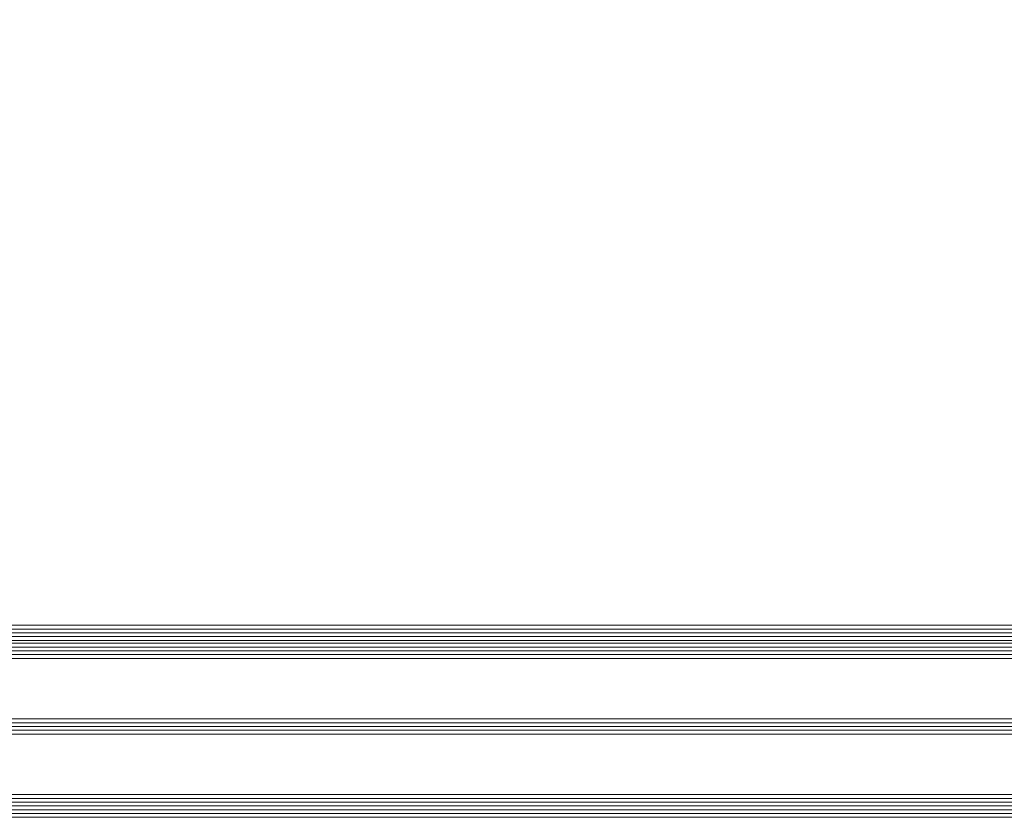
# Model space of a CAD drawing. Extents: x 1911006 to 2186114, y 709265 to 747216.
# Tile 159 of 256: x 1922931 to 1923191, y 735153 to 735364. Entities that reach past the tile are written whole.
import ezdxf

# ---------------------------------------------------------------- set-up
doc = ezdxf.new("R2010")
doc.units = 0
doc.header["$LTSCALE"] = 500
doc.header["$MEASUREMENT"] = 0
doc.linetypes.add('ACAD_ISO02W100', pattern=[15, 12, -3])
for name, color, linetype, lineweight in [('!_A_03_ČIARKOVANÁ', 41, 'ACAD_ISO02W100', 13), ('_MB_kreskowanie_szklo_0.09', 157, 'CONTINUOUS', 9), ('_MB_szklo_0.15', 142, 'CONTINUOUS', 15)]:
    doc.layers.add(name, color=color, linetype=linetype, lineweight=lineweight)

msp = doc.modelspace()

# ---------------------------------------------------------------- linework, layer by layer
at = {"layer": '!_A_03_ČIARKOVANÁ', "color": 7, "ltscale": 0.5}
msp.add_arc((1922522.2, 735230.23), 911.75, 0, 90, dxfattribs=at)
at = {"layer": '_MB_kreskowanie_szklo_0.09', "color": 7}
for points in [[(1922582.45, 735202.49), (1923320.45, 735202.49)], [(1922582.45, 735201.49), (1923320.45, 735201.49)], [(1922582.45, 735200.49), (1923320.45, 735200.49)], [(1922582.45, 735197.73), (1923320.45, 735197.73)], [(1922582.45, 735196.73), (1923320.45, 735196.73)], [(1922582.45, 735195.73), (1923320.45, 735195.73)], [(1922582.45, 735177.73), (1923320.45, 735177.73)], [(1922582.45, 735176.73), (1923320.45, 735176.73)], [(1922582.45, 735175.73), (1923320.45, 735175.73)], [(1922582.45, 735157.73), (1923320.45, 735157.73)], [(1922582.45, 735156.73), (1923320.45, 735156.73)], [(1922582.45, 735155.73), (1923320.45, 735155.73)], [(1922582.45, 735154.73), (1923320.45, 735154.73)], [(1922582.45, 735153.73), (1923320.45, 735153.73)]]:
    msp.add_lwpolyline(points, dxfattribs=at)
at = {"layer": '_MB_szklo_0.15', "color": 7}
for points in [[(1923320.45, 735199.49), (1922582.45, 735199.49), (1922582.45, 735203.49), (1923320.45, 735203.49)], [(1923320.45, 735198.73), (1922582.45, 735198.73), (1922582.45, 735199.49), (1923320.45, 735199.49)], [(1923320.45, 735194.73), (1922582.45, 735194.73), (1922582.45, 735198.73), (1923320.45, 735198.73)], [(1923320.45, 735174.73), (1922582.45, 735174.73), (1922582.45, 735178.73), (1923320.45, 735178.73)], [(1923320.45, 735152.73), (1922582.45, 735152.73), (1922582.45, 735158.73), (1923320.45, 735158.73)]]:
    msp.add_lwpolyline(points, dxfattribs=at)

doc.saveas('drawing.dxf')
